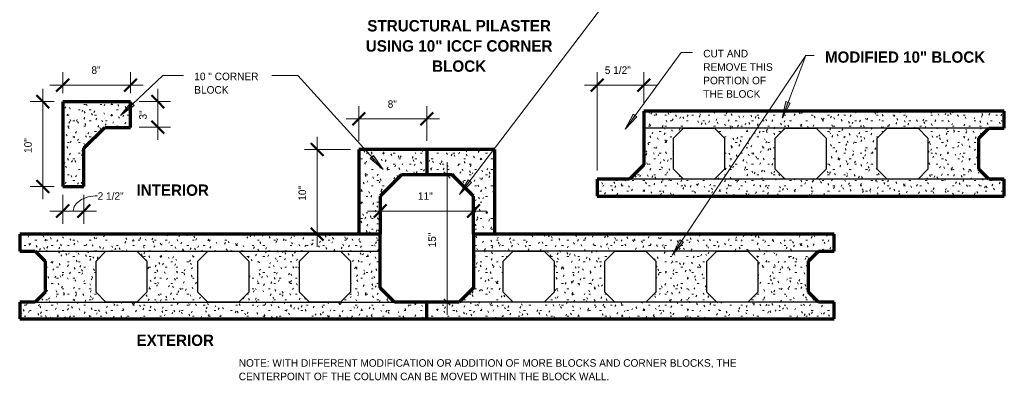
# Model space of a CAD drawing. Header units: inches. Extents: x -145 to -26, y 62 to 187.
# Tile 1 of 2: x -142 to -26, y 62 to 105. Entities that reach past the tile are written whole.
import ezdxf

# ---------------------------------------------------------------- set-up
doc = ezdxf.new("R2010")
doc.units = ezdxf.units.IN
doc.header["$MEASUREMENT"] = 0
doc.layers.add('A-ANNO-DIMS', color=1, linetype='Continuous')
for name, color, linetype, lineweight in [('A-ANNO-DIMS-16', 1, 'Continuous', 9), ('A-ANNO-TEXT', 2, 'Continuous', 9), ('A-DETL', 5, 'Continuous', 70), ('A-DETL-GENF', 3, 'Continuous', 9), ('A-DETL-HLIN', 3, 'Continuous', 70), ('A-DETL-MLIN', 3, 'Continuous', 30)]:
    doc.layers.add(name, color=color, linetype=linetype, lineweight=lineweight)
doc.dimstyles.new('Linear_-_1_16__SBT_1_256_', dxfattribs={"dimscale": 12, "dimtxt": 0.083333, "dimasz": 0.18, "dimexe": 0.125, "dimexo": 0.005208, "dimgap": 0.083333, "dimtad": 1, "dimtoh": 1, "dimdec": 8, "dimzin": 3, "dimdsep": 46, "dimlunit": 4, "dimtxsty": 'Standard', "dimtsz": 0.088388, "dimcen": 0.09, "dimdle": 0.125, "dimazin": 1, "dimtfac": 1, "dimtdec": 8, "dimtmove": 0, "dimatfit": 3, "dimfxl": 0, "dimtvp": 1, "dimtolj": 1, "dimtzin": 0, "dimarcsym": 0})
doc.dimstyles.new('Linear_-_1_16__SBT_INCH_INCREM', dxfattribs={"dimscale": 12, "dimtxt": 0.083333, "dimasz": 0.18, "dimexe": 0.083333, "dimexo": 0.005208, "dimgap": 0.083333, "dimtad": 1, "dimtoh": 1, "dimdec": 0, "dimzin": 1, "dimdsep": 46, "dimlunit": 5, "dimtxsty": 'Standard', "dimtsz": 0.044194, "dimcen": 0.09, "dimdle": 0.125, "dimazin": 0, "dimtfac": 1, "dimtdec": 0, "dimtmove": 0, "dimatfit": 3, "dimfxl": 0, "dimtvp": 1, "dimtolj": 1, "dimtzin": 0, "dimarcsym": 0})
pattern_1 = [(0, (0, 0), (2.56, 0.64), [0.211, -1.709, 0.211, -1.709, -10.24]), (0, (0, 0), (2.56, 0.64), [-3.84, 0.211, -3.629, 0.211, -1.709, -4.48]), (0, (0, 0), (2.56, 0.64), [-9.6, 0.211, -1.069, 0.211, -2.989]), (120, (0.96, 0.32), (-1.8342563, 1.897025), [0.211, -1.709, 0.211, -1.709, -10.24]), (120, (0.96, 0.32), (-1.8342563, 1.897025), [-3.84, 0.211, -3.629, 0.211, -1.709, -4.48]), (120, (0.96, 0.32), (-1.8342563, 1.897025), [-9.6, 0.211, -1.069, 0.211, -2.989]), (240, (1.28, 1.6), (-0.7257437, -2.537025), [0.211, -1.709, 0.211, -1.709, -10.24]), (240, (1.28, 1.6), (-0.7257437, -2.537025), [-3.84, 0.211, -3.629, 0.211, -1.709, -4.48]), (240, (1.28, 1.6), (-0.7257437, -2.537025), [-9.6, 0.211, -1.069, 0.211, -2.989])]

# ---------------------------------------------------------------- blocks, each defined once
blk = doc.blocks.new('DIMBLOCK3-STRUC__ ICCF BLK0')
at = {"layer": 'A-ANNO-DIMS-16'}
for p, q in [((-106.89, 77.91), (-106.89, 90.91)), ((-102.96, 89.41), (-108.39, 89.41)), ((-106.89, 89.41), (-102.96, 89.41)), ((-102.96, 79.41), (-108.39, 79.41)), ((-106.89, 79.41), (-102.96, 79.41))]:
    blk.add_line(p, q, dxfattribs=at)
at = {"layer": 'A-ANNO-DIMS-16', "lineweight": 50}
for p, q in [((-106.89, 89.41), (-107.64, 90.16)), ((-106.89, 89.41), (-106.14, 88.66)), ((-106.89, 79.41), (-107.64, 80.16)), ((-106.89, 79.41), (-106.14, 78.66))]:
    blk.add_line(p, q, dxfattribs=at)
at = {"layer": 'A-ANNO-DIMS-16', "color": 0, "insert": (-109.09, 83.36), "char_height": 0.8894, "width": 2.5143, "attachment_point": 1, "rotation": 90, "line_spacing_factor": 1.070803}
blk.add_mtext('\\fStylus BT|b0|i0|c0|p34|;10"', dxfattribs=at)
blk = doc.blocks.new('DIMBLOCK4-STRUC__ ICCF BLK0')
at = {"layer": 'A-ANNO-DIMS-16'}
for p, q in [((-101.96, 90.41), (-101.96, 94.51)), ((-93.96, 90.41), (-93.96, 94.51)), ((-103.46, 93.01), (-92.46, 93.01)), ((-101.96, 93.01), (-101.96, 90.41)), ((-93.96, 93.01), (-93.96, 90.41))]:
    blk.add_line(p, q, dxfattribs=at)
at = {"layer": 'A-ANNO-DIMS-16', "lineweight": 50}
for p, q in [((-101.96, 93.01), (-102.71, 92.26)), ((-101.96, 93.01), (-101.21, 93.76)), ((-93.96, 93.01), (-94.71, 92.26)), ((-93.96, 93.01), (-93.21, 93.76))]:
    blk.add_line(p, q, dxfattribs=at)
at = {"layer": 'A-ANNO-DIMS-16', "color": 0, "insert": (-98.57, 95.21), "char_height": 0.8894, "width": 1.4667, "attachment_point": 1, "line_spacing_factor": 1.070803}
blk.add_mtext('\\fStylus BT|b0|i0|c0|p34|;8"', dxfattribs=at)
blk = doc.blocks.new('DIMBLOCK11-STRU__ ICCF BLK0')
at = {"layer": 'A-ANNO-DIMS-16'}
for p, q in [((-73.88, 86.91), (-73.88, 98.51)), ((-68.38, 94.91), (-68.38, 98.51)), ((-75.38, 97.01), (-66.88, 97.01)), ((-73.88, 97.01), (-73.88, 86.91)), ((-68.38, 97.01), (-68.38, 94.91))]:
    blk.add_line(p, q, dxfattribs=at)
at = {"layer": 'A-ANNO-DIMS-16', "lineweight": 50}
for p, q in [((-73.88, 97.01), (-73.13, 97.76)), ((-68.38, 97.01), (-67.63, 97.76)), ((-73.88, 97.01), (-74.63, 96.26)), ((-68.38, 97.01), (-69.13, 96.26))]:
    blk.add_line(p, q, dxfattribs=at)
at = {"layer": 'A-ANNO-DIMS-16', "color": 0, "insert": (-72.98, 99.21), "char_height": 0.8894, "width": 4.4381, "attachment_point": 1, "line_spacing_factor": 1.070803}
blk.add_mtext('\\fStylus BT|b0|i0|c0|p34|;5 1/2"', dxfattribs=at)
blk = doc.blocks.new('DIMBLOCK13-STRU__ ICCF BLK0')
at = {"layer": 'A-ANNO-DIMS-16', "lineweight": 50}
for p, q in [((-99.46, 82.15), (-98.71, 82.9)), ((-88.46, 82.15), (-87.71, 82.9)), ((-99.46, 82.15), (-100.21, 81.4)), ((-88.46, 82.15), (-89.21, 81.4))]:
    blk.add_line(p, q, dxfattribs=at)
at = {"layer": 'A-ANNO-DIMS-16'}
for p, q in [((-100.96, 82.15), (-86.96, 82.15)), ((-99.46, 82.21), (-99.46, 80.65)), ((-99.46, 82.15), (-99.46, 82.21)), ((-88.46, 82.21), (-88.46, 80.65)), ((-88.46, 82.15), (-88.46, 82.21))]:
    blk.add_line(p, q, dxfattribs=at)
at = {"layer": 'A-ANNO-DIMS-16', "color": 0, "insert": (-95.01, 84.36), "char_height": 0.8894, "width": 2.5143, "attachment_point": 1, "line_spacing_factor": 1.070803}
blk.add_mtext('\\fStylus BT|b0|i0|c0|p34|;11"', dxfattribs=at)
blk = doc.blocks.new('DIMBLOCK15-STRU__ ICCF BLK0')
at = {"layer": 'A-ANNO-DIMS-16'}
for p, q in [((-91.57, 69.91), (-91.57, 87.91)), ((-91.1, 86.41), (-92.57, 86.41)), ((-91.57, 86.41), (-91.95, 86.79)), ((-91.57, 86.41), (-91.2, 86.04)), ((-91.57, 86.41), (-91.1, 86.41)), ((-91.1, 71.41), (-92.57, 71.41)), ((-91.57, 71.41), (-91.95, 71.79)), ((-91.57, 71.41), (-91.2, 71.04)), ((-91.57, 71.41), (-91.1, 71.41))]:
    blk.add_line(p, q, dxfattribs=at)
at = {"layer": 'A-ANNO-DIMS-16', "color": 0, "insert": (-93.78, 77.86), "char_height": 0.8894, "width": 2.5143, "attachment_point": 1, "rotation": 90, "line_spacing_factor": 1.070803}
blk.add_mtext('\\fStylus BT|b0|i0|c0|p34|;15"', dxfattribs=at)
blk = doc.blocks.new('DIMBLOCK20-STRU__ ICCF BLK0')
at = {"layer": 'A-ANNO-DIMS-16'}
for p, q in [((-136.89, 96.05), (-136.89, 98.51)), ((-128.89, 96.05), (-128.89, 98.51)), ((-138.39, 97.01), (-127.39, 97.01)), ((-136.89, 97.01), (-136.89, 96.05)), ((-128.89, 97.01), (-128.89, 96.05))]:
    blk.add_line(p, q, dxfattribs=at)
at = {"layer": 'A-ANNO-DIMS-16', "lineweight": 50}
for p, q in [((-136.89, 97.01), (-136.14, 97.76)), ((-128.89, 97.01), (-128.14, 97.76)), ((-136.89, 97.01), (-137.64, 96.26)), ((-128.89, 97.01), (-129.64, 96.26))]:
    blk.add_line(p, q, dxfattribs=at)
at = {"layer": 'A-ANNO-DIMS-16', "color": 0, "insert": (-133.5, 99.21), "char_height": 0.8894, "width": 1.4667, "attachment_point": 1, "line_spacing_factor": 1.070803}
blk.add_mtext('\\fStylus BT|b0|i0|c0|p34|;8"', dxfattribs=at)
blk = doc.blocks.new('DIMBLOCK21-STRU__ ICCF BLK0')
at = {"layer": 'A-ANNO-DIMS-16'}
for p, q in [((-139.22, 83.55), (-139.22, 96.55)), ((-137.89, 95.05), (-140.72, 95.05)), ((-139.22, 95.05), (-137.89, 95.05)), ((-137.89, 85.05), (-140.72, 85.05)), ((-139.22, 85.05), (-137.89, 85.05))]:
    blk.add_line(p, q, dxfattribs=at)
at = {"layer": 'A-ANNO-DIMS-16', "lineweight": 50}
for p, q in [((-139.22, 95.05), (-139.97, 95.8)), ((-139.22, 95.05), (-138.47, 94.3)), ((-139.22, 85.05), (-139.97, 85.8)), ((-139.22, 85.05), (-138.47, 84.3))]:
    blk.add_line(p, q, dxfattribs=at)
at = {"layer": 'A-ANNO-DIMS-16', "color": 0, "insert": (-141.43, 89), "char_height": 0.8894, "width": 2.5143, "attachment_point": 1, "rotation": 90, "line_spacing_factor": 1.070803}
blk.add_mtext('\\fStylus BT|b0|i0|c0|p34|;10"', dxfattribs=at)
blk = doc.blocks.new('DIMBLOCK22-STRU__ ICCF BLK0')
at = {"layer": 'A-ANNO-DIMS-16'}
for p, q in [((-136.89, 84.05), (-136.89, 80.65)), ((-136.89, 82.15), (-136.89, 84.05)), ((-134.39, 84.05), (-134.39, 80.65)), ((-134.39, 82.15), (-134.39, 84.05)), ((-138.39, 82.15), (-132.89, 82.15))]:
    blk.add_line(p, q, dxfattribs=at)
at = {"layer": 'A-ANNO-DIMS-16', "lineweight": 50}
for p, q in [((-136.89, 82.15), (-136.14, 82.9)), ((-134.39, 82.15), (-133.64, 82.9)), ((-136.89, 82.15), (-137.64, 81.4)), ((-134.39, 82.15), (-135.14, 81.4))]:
    blk.add_line(p, q, dxfattribs=at)
at = {"layer": 'A-ANNO-DIMS-16'}
blk.add_ellipse((-132.77, 82.15), major_axis=(2.87, 0), ratio=0.625678, start_param=1.570796, end_param=3.141593, dxfattribs=at)
at = {"layer": 'A-ANNO-DIMS-16', "color": 0, "insert": (-132.77, 84.36), "char_height": 0.8894, "width": 4.4381, "attachment_point": 1, "line_spacing_factor": 1.070803}
blk.add_mtext('\\fStylus BT|b0|i0|c0|p34|;2 1/2"', dxfattribs=at)
blk = doc.blocks.new('DIMBLOCK23-STRU__ ICCF BLK0')
at = {"layer": 'A-ANNO-DIMS-16'}
for p, q in [((-125.66, 96.55), (-125.66, 90.55)), ((-127.89, 95.05), (-124.16, 95.05)), ((-125.66, 95.05), (-127.89, 95.05)), ((-127.89, 92.05), (-124.16, 92.05)), ((-125.66, 92.05), (-127.89, 92.05))]:
    blk.add_line(p, q, dxfattribs=at)
at = {"layer": 'A-ANNO-DIMS-16', "lineweight": 50}
for p, q in [((-125.66, 95.05), (-126.41, 95.8)), ((-125.66, 95.05), (-124.91, 94.3)), ((-125.66, 92.05), (-126.41, 92.8)), ((-125.66, 92.05), (-124.91, 91.3))]:
    blk.add_line(p, q, dxfattribs=at)
at = {"layer": 'A-ANNO-DIMS-16', "color": 0, "insert": (-127.87, 92.94), "char_height": 0.8894, "width": 1.4667, "attachment_point": 1, "rotation": 90, "line_spacing_factor": 1.070803}
blk.add_mtext('\\fStylus BT|b0|i0|c0|p34|;3"', dxfattribs=at)

msp = doc.modelspace()

# ---------------------------------------------------------------- hatches: boundary and pattern name
at = {"layer": 'A-ANNO-TEXT'}
for points in [[(-128.44943187, 94.59538378), (-128.81159376, 94.97768843), (-130.08245889, 93.41108978)], [(-51.13046808, 94.88879839), (-51.62276854, 95.07576987), (-52.086713, 93.11258748)], [(-69.20144305, 93.26843101), (-69.62663524, 93.57912328), (-70.5940102, 91.8089495)], [(-100.23829092, 88.69340143), (-100.62825941, 88.33950503), (-99.08922015, 87.03540086)], [(-88.68188751, 85.5163281), (-89.10134545, 85.83471956), (-90.1008281, 84.08247416)], [(-63.70094972, 78.46540667), (-64.13867361, 78.75817942), (-65.03172655, 76.94937153)]]:
    msp.add_hatch(color=7, dxfattribs=at).paths.add_polyline_path(points, flags=0)
at = {"layer": 'A-DETL-GENF'}
h = msp.add_hatch(dxfattribs=at)
h.set_pattern_fill('FP1_1', style=0, pattern_type=2)
h.set_pattern_definition(pattern_1)
h.paths.add_polyline_path([(-128.88835776, 95.04736895), (-136.88835776, 95.04736895), (-136.88835776, 85.04736895), (-134.38835776, 85.04736895), (-134.38835776, 89.54736895), (-131.92407204, 92.01165466), (-128.88835776, 92.01165466)], flags=0)
h = msp.add_hatch(dxfattribs=at)
h.set_pattern_fill('FP1_1', style=0, pattern_type=2)
h.set_pattern_definition(pattern_1)
h.paths.add_polyline_path([(-68.3835655, 93.90902981), (-68.3835655, 87.58060269), (-70.05513837, 85.90902981), (-73.88246149, 85.90902981), (-73.88246149, 83.90902981), (-25.88246149, 83.90902981), (-25.88246149, 85.90902981), (-27.71088862, 85.90902981), (-28.88246149, 87.08060269), (-28.88246149, 90.73745694), (-27.71088862, 91.90902981), (-25.88246149, 91.90902981), (-25.88246149, 93.90902981)], flags=0)
h.paths.add_polyline_path([(-36.05403437, 91.90902981), (-34.88246149, 90.73745694), (-34.88246149, 87.08060269), (-36.05403437, 85.90902981), (-39.71088862, 85.90902981), (-40.88246149, 87.08060269), (-40.88246149, 90.73745694), (-39.71088862, 91.90902981)], flags=0)
h.paths.add_polyline_path([(-48.05403437, 91.90902981), (-46.88246149, 90.73745694), (-46.88246149, 87.08060269), (-48.05403437, 85.90902981), (-51.71088862, 85.90902981), (-52.88246149, 87.08060269), (-52.88246149, 90.73745694), (-51.71088862, 91.90902981)], flags=0)
h.paths.add_polyline_path([(-60.05403437, 91.90902981), (-58.88246149, 90.73745694), (-58.88246149, 87.08060269), (-60.05403437, 85.90902981), (-63.71088862, 85.90902981), (-64.88246149, 87.08060269), (-64.88246149, 90.73745694), (-63.71088862, 91.90902981)], flags=0)
h = msp.add_hatch(dxfattribs=at)
h.set_pattern_fill('FP1_1', style=0, pattern_type=2)
h.set_pattern_definition(pattern_1)
h.paths.add_polyline_path([(-93.95781477, 89.41208535), (-101.95781477, 89.41208535), (-101.95781477, 79.41208535), (-99.45781477, 79.41208535), (-99.45781477, 83.91208535), (-96.99352906, 86.37637107), (-96.95781477, 86.41208535), (-93.95781477, 86.41208535)], flags=0)
h = msp.add_hatch(dxfattribs=at)
h.set_pattern_fill('FP1_1', style=0, pattern_type=2)
h.set_pattern_definition(pattern_1)
h.paths.add_polyline_path([(-90.92210049, 86.37637107), (-88.45781477, 83.91208535), (-88.45781477, 79.41208535), (-85.95781477, 79.41208535), (-85.95781477, 89.41208535), (-93.95781477, 89.41208535), (-93.95781477, 86.41208535), (-90.95781477, 86.41208535)], flags=0)
h = msp.add_hatch(dxfattribs=at)
h.set_pattern_fill('FP1_1', style=0, pattern_type=2)
h.set_pattern_definition(pattern_1)
h.paths.add_polyline_path([(-99.45560677, 79.41208535), (-141.95671077, 79.41208535), (-141.95671077, 77.41208535), (-140.12828365, 77.41208535), (-138.95671077, 76.24051248), (-138.95671077, 72.58365823), (-140.12828365, 71.41208535), (-141.95671077, 71.41208535), (-141.95671077, 69.41208535), (-93.95671077, 69.41208535), (-93.95671077, 71.41208535), (-97.78403389, 71.41208535), (-99.45560677, 73.08365823)], flags=0)
h.paths.add_polyline_path([(-131.7851379, 77.41208535), (-128.12828365, 77.41208535), (-126.95671077, 76.24051248), (-126.95671077, 72.58365823), (-128.12828365, 71.41208535), (-131.7851379, 71.41208535), (-132.95671077, 72.58365823), (-132.95671077, 76.24051248)], flags=0)
h.paths.add_polyline_path([(-119.7851379, 77.41208535), (-116.12828365, 77.41208535), (-114.95671077, 76.24051248), (-114.95671077, 72.58365823), (-116.12828365, 71.41208535), (-119.7851379, 71.41208535), (-120.95671077, 72.58365823), (-120.95671077, 76.24051248)], flags=0)
h.paths.add_polyline_path([(-107.7851379, 77.41208535), (-104.12828365, 77.41208535), (-102.95671077, 76.24051248), (-102.95671077, 72.58365823), (-104.12828365, 71.41208535), (-107.7851379, 71.41208535), (-108.95671077, 72.58365823), (-108.95671077, 76.24051248)], flags=0)
h = msp.add_hatch(dxfattribs=at)
h.set_pattern_fill('FP1_1', style=0, pattern_type=2)
h.set_pattern_definition(pattern_1)
h.paths.add_polyline_path([(-88.45781477, 79.41208535), (-88.45781477, 73.08365823), (-90.12938765, 71.41208535), (-93.95671077, 71.41208535), (-93.95671077, 69.41208535), (-45.95671077, 69.41208535), (-45.95671077, 71.41208535), (-47.7851379, 71.41208535), (-48.95671077, 72.58365823), (-48.95671077, 76.24051248), (-47.7851379, 77.41208535), (-45.95671077, 77.41208535), (-45.95671077, 79.41208535)], flags=0)
h.paths.add_polyline_path([(-56.12828365, 77.41208535), (-54.95671077, 76.24051248), (-54.95671077, 72.58365823), (-56.12828365, 71.41208535), (-59.7851379, 71.41208535), (-60.95671077, 72.58365823), (-60.95671077, 76.24051248), (-59.7851379, 77.41208535)], flags=0)
h.paths.add_polyline_path([(-68.12828365, 77.41208535), (-66.95671077, 76.24051248), (-66.95671077, 72.58365823), (-68.12828365, 71.41208535), (-71.7851379, 71.41208535), (-72.95671077, 72.58365823), (-72.95671077, 76.24051248), (-71.7851379, 77.41208535)], flags=0)
h.paths.add_polyline_path([(-80.12828365, 77.41208535), (-78.95671077, 76.24051248), (-78.95671077, 72.58365823), (-80.12828365, 71.41208535), (-83.7851379, 71.41208535), (-84.95671077, 72.58365823), (-84.95671077, 76.24051248), (-83.7851379, 77.41208535)], flags=0)

# ---------------------------------------------------------------- linework, layer by layer
at = {"layer": 'A-ANNO-TEXT', "color": 7}
for p, q in [((-90.1008281, 84.08247416), (-69.97253633, 110.60005632)), ((-70.5940102, 91.8089495), (-63.99067809, 100.84581804)), ((-65.03172655, 76.94937153), (-49.28262559, 100.49581804)), ((-63.99067809, 100.84581804), (-62.65329437, 100.84581804)), ((-52.086713, 93.11258748), (-49.28262559, 100.49581804)), ((-49.28262559, 100.49581804), (-48.30787945, 100.49581804)), ((-49.28262559, 100.49581804), (-48.30787945, 100.49581804)), ((-130.08245889, 93.41108978), (-125.07744267, 98.15240302)), ((-125.07744267, 98.15240302), (-122.65329437, 98.15240302)), ((-110.77894477, 98.15240302), (-112.22329437, 98.15240302)), ((-109.17789961, 98.15240302), (-110.77894477, 98.15240302)), ((-99.08922015, 87.03540086), (-109.17789961, 98.15240302)), ((-128.81159376, 94.97768843), (-130.08245889, 93.41108978)), ((-130.08245889, 93.41108978), (-128.44943187, 94.59538378)), ((-128.44943187, 94.59538378), (-128.81159376, 94.97768843)), ((-51.62276854, 95.07576987), (-52.086713, 93.11258748)), ((-52.086713, 93.11258748), (-51.13046808, 94.88879839)), ((-51.13046808, 94.88879839), (-51.62276854, 95.07576987)), ((-69.62663524, 93.57912328), (-70.5940102, 91.8089495)), ((-70.5940102, 91.8089495), (-69.20144305, 93.26843101)), ((-69.20144305, 93.26843101), (-69.62663524, 93.57912328)), ((-100.23829092, 88.69340143), (-100.62825941, 88.33950503)), ((-100.62825941, 88.33950503), (-99.08922015, 87.03540086)), ((-99.08922015, 87.03540086), (-100.23829092, 88.69340143)), ((-89.10134545, 85.83471956), (-90.1008281, 84.08247416)), ((-90.1008281, 84.08247416), (-88.68188751, 85.5163281)), ((-88.68188751, 85.5163281), (-89.10134545, 85.83471956)), ((-64.13867361, 78.75817942), (-65.03172655, 76.94937153)), ((-65.03172655, 76.94937153), (-63.70094972, 78.46540667)), ((-63.70094972, 78.46540667), (-64.13867361, 78.75817942))]:
    msp.add_line(p, q, dxfattribs=at)
at = {"layer": 'A-DETL'}
for p, q in [((-68.3835655, 93.90902981), (-68.3835655, 87.58060269)), ((-28.88246149, 90.73745694), (-27.71088862, 91.90902981)), ((-27.71088862, 91.90902981), (-25.88246149, 91.90902981)), ((-28.88246149, 87.08060269), (-28.88246149, 90.73745694)), ((-68.3835655, 87.58060269), (-70.05513837, 85.90902981)), ((-27.71088862, 85.90902981), (-28.88246149, 87.08060269)), ((-70.05513837, 85.90902981), (-73.88246149, 85.90902981)), ((-25.88246149, 85.90902981), (-27.71088862, 85.90902981)), ((-99.45781477, 83.91208535), (-99.45781477, 79.41208535)), ((-88.45781477, 79.41208535), (-88.45781477, 83.91208535)), ((-99.45560677, 73.08365823), (-99.45560677, 79.41208535)), ((-88.45781477, 79.41208535), (-88.45781477, 73.08365823)), ((-141.95671077, 77.41208535), (-140.12828365, 77.41208535)), ((-140.12828365, 77.41208535), (-138.95671077, 76.24051248)), ((-48.95671077, 76.24051248), (-47.7851379, 77.41208535)), ((-47.7851379, 77.41208535), (-45.95671077, 77.41208535)), ((-138.95671077, 76.24051248), (-138.95671077, 72.58365823)), ((-48.95671077, 72.58365823), (-48.95671077, 76.24051248)), ((-138.95671077, 72.58365823), (-140.12828365, 71.41208535)), ((-97.78403389, 71.41208535), (-99.45560677, 73.08365823)), ((-88.45781477, 73.08365823), (-90.12938765, 71.41208535)), ((-47.7851379, 71.41208535), (-48.95671077, 72.58365823)), ((-140.12828365, 71.41208535), (-141.95671077, 71.41208535)), ((-93.95671077, 71.41208535), (-97.78403389, 71.41208535)), ((-90.12938765, 71.41208535), (-93.95671077, 71.41208535)), ((-45.95671077, 71.41208535), (-47.7851379, 71.41208535))]:
    msp.add_line(p, q, dxfattribs=at)
at = {"layer": 'A-DETL', "lineweight": 30}
for p, q in [((-64.88246149, 90.73745694), (-63.71088862, 91.90902981)), ((-63.71088862, 91.90902981), (-60.05403437, 91.90902981)), ((-60.05403437, 91.90902981), (-58.88246149, 90.73745694)), ((-52.88246149, 90.73745694), (-51.71088862, 91.90902981)), ((-51.71088862, 91.90902981), (-48.05403437, 91.90902981)), ((-48.05403437, 91.90902981), (-46.88246149, 90.73745694)), ((-40.88246149, 90.73745694), (-39.71088862, 91.90902981)), ((-39.71088862, 91.90902981), (-36.05403437, 91.90902981)), ((-36.05403437, 91.90902981), (-34.88246149, 90.73745694)), ((-64.88246149, 87.08060269), (-64.88246149, 90.73745694)), ((-58.88246149, 90.73745694), (-58.88246149, 87.08060269)), ((-52.88246149, 87.08060269), (-52.88246149, 90.73745694)), ((-46.88246149, 90.73745694), (-46.88246149, 87.08060269)), ((-40.88246149, 87.08060269), (-40.88246149, 90.73745694)), ((-34.88246149, 90.73745694), (-34.88246149, 87.08060269)), ((-63.71088862, 85.90902981), (-64.88246149, 87.08060269)), ((-58.88246149, 87.08060269), (-60.05403437, 85.90902981)), ((-51.71088862, 85.90902981), (-52.88246149, 87.08060269)), ((-46.88246149, 87.08060269), (-48.05403437, 85.90902981)), ((-39.71088862, 85.90902981), (-40.88246149, 87.08060269)), ((-34.88246149, 87.08060269), (-36.05403437, 85.90902981)), ((-60.05403437, 85.90902981), (-63.71088862, 85.90902981)), ((-48.05403437, 85.90902981), (-51.71088862, 85.90902981)), ((-36.05403437, 85.90902981), (-39.71088862, 85.90902981)), ((-132.95671077, 76.24051248), (-131.7851379, 77.41208535)), ((-131.7851379, 77.41208535), (-128.12828365, 77.41208535)), ((-128.12828365, 77.41208535), (-126.95671077, 76.24051248)), ((-120.95671077, 76.24051248), (-119.7851379, 77.41208535)), ((-119.7851379, 77.41208535), (-116.12828365, 77.41208535)), ((-116.12828365, 77.41208535), (-114.95671077, 76.24051248)), ((-108.95671077, 76.24051248), (-107.7851379, 77.41208535)), ((-107.7851379, 77.41208535), (-104.12828365, 77.41208535)), ((-104.12828365, 77.41208535), (-102.95671077, 76.24051248)), ((-84.95671077, 76.24051248), (-83.7851379, 77.41208535)), ((-83.7851379, 77.41208535), (-80.12828365, 77.41208535)), ((-80.12828365, 77.41208535), (-78.95671077, 76.24051248)), ((-72.95671077, 76.24051248), (-71.7851379, 77.41208535)), ((-71.7851379, 77.41208535), (-68.12828365, 77.41208535)), ((-68.12828365, 77.41208535), (-66.95671077, 76.24051248)), ((-60.95671077, 76.24051248), (-59.7851379, 77.41208535)), ((-59.7851379, 77.41208535), (-56.12828365, 77.41208535)), ((-56.12828365, 77.41208535), (-54.95671077, 76.24051248)), ((-132.95671077, 72.58365823), (-132.95671077, 76.24051248)), ((-126.95671077, 76.24051248), (-126.95671077, 72.58365823)), ((-120.95671077, 72.58365823), (-120.95671077, 76.24051248)), ((-114.95671077, 76.24051248), (-114.95671077, 72.58365823)), ((-108.95671077, 72.58365823), (-108.95671077, 76.24051248)), ((-102.95671077, 76.24051248), (-102.95671077, 72.58365823)), ((-84.95671077, 72.58365823), (-84.95671077, 76.24051248)), ((-78.95671077, 76.24051248), (-78.95671077, 72.58365823)), ((-72.95671077, 72.58365823), (-72.95671077, 76.24051248)), ((-66.95671077, 76.24051248), (-66.95671077, 72.58365823)), ((-60.95671077, 72.58365823), (-60.95671077, 76.24051248)), ((-54.95671077, 76.24051248), (-54.95671077, 72.58365823)), ((-131.7851379, 71.41208535), (-132.95671077, 72.58365823)), ((-126.95671077, 72.58365823), (-128.12828365, 71.41208535)), ((-119.7851379, 71.41208535), (-120.95671077, 72.58365823)), ((-114.95671077, 72.58365823), (-116.12828365, 71.41208535)), ((-107.7851379, 71.41208535), (-108.95671077, 72.58365823)), ((-102.95671077, 72.58365823), (-104.12828365, 71.41208535)), ((-83.7851379, 71.41208535), (-84.95671077, 72.58365823)), ((-78.95671077, 72.58365823), (-80.12828365, 71.41208535)), ((-71.7851379, 71.41208535), (-72.95671077, 72.58365823)), ((-66.95671077, 72.58365823), (-68.12828365, 71.41208535)), ((-59.7851379, 71.41208535), (-60.95671077, 72.58365823)), ((-54.95671077, 72.58365823), (-56.12828365, 71.41208535)), ((-128.12828365, 71.41208535), (-131.7851379, 71.41208535)), ((-116.12828365, 71.41208535), (-119.7851379, 71.41208535)), ((-104.12828365, 71.41208535), (-107.7851379, 71.41208535)), ((-80.12828365, 71.41208535), (-83.7851379, 71.41208535)), ((-68.12828365, 71.41208535), (-71.7851379, 71.41208535)), ((-56.12828365, 71.41208535), (-59.7851379, 71.41208535))]:
    msp.add_line(p, q, dxfattribs=at)
at = {"layer": 'A-DETL-HLIN'}
for p, q in [((-128.88835776, 95.04736895), (-136.88835776, 95.04736895)), ((-136.88835776, 95.04736895), (-136.88835776, 85.04736895)), ((-128.88835776, 92.01165466), (-128.88835776, 95.04736895)), ((-25.88246149, 93.90902981), (-68.3835655, 93.90902981)), ((-25.88246149, 91.90902981), (-25.88246149, 93.90902981)), ((-134.38835776, 89.54736895), (-131.92407204, 92.01165466)), ((-131.92407204, 92.01165466), (-128.88835776, 92.01165466)), ((-134.38835776, 85.04736895), (-134.38835776, 89.54736895)), ((-93.95781477, 89.41208535), (-101.95781477, 89.41208535)), ((-101.95781477, 89.41208535), (-101.95781477, 79.41208535)), ((-93.95781477, 89.41208535), (-93.95781477, 86.41208535)), ((-85.95781477, 89.41208535), (-93.95781477, 89.41208535)), ((-85.95781477, 79.41208535), (-85.95781477, 89.41208535)), ((-96.95781477, 86.41208535), (-99.45781477, 83.91208535)), ((-90.95781477, 86.41208535), (-96.95781477, 86.41208535)), ((-88.45781477, 83.91208535), (-90.95781477, 86.41208535)), ((-73.88246149, 85.90902981), (-73.88246149, 83.90902981)), ((-25.88246149, 83.90902981), (-25.88246149, 85.90902981)), ((-136.88835776, 85.04736895), (-134.38835776, 85.04736895)), ((-73.88246149, 83.90902981), (-25.88246149, 83.90902981)), ((-99.45560677, 79.41208535), (-141.95671077, 79.41208535)), ((-141.95671077, 79.41208535), (-141.95671077, 77.41208535)), ((-45.95671077, 79.41208535), (-88.45781477, 79.41208535)), ((-45.95671077, 77.41208535), (-45.95671077, 79.41208535)), ((-141.95671077, 71.41208535), (-141.95671077, 69.41208535)), ((-93.95671077, 69.41208535), (-93.95671077, 71.41208535)), ((-45.95671077, 69.41208535), (-45.95671077, 71.41208535)), ((-141.95671077, 69.41208535), (-93.95671077, 69.41208535)), ((-93.95671077, 69.41208535), (-45.95671077, 69.41208535))]:
    msp.add_line(p, q, dxfattribs=at)
at = {"layer": 'A-DETL-MLIN'}
for p, q in [((-25.88246149, 91.90902981), (-68.3835655, 91.90902981)), ((-25.88246149, 85.90902981), (-73.88246149, 85.90902981)), ((-141.95671077, 77.41208535), (-99.45560677, 77.41208535)), ((-45.95671077, 77.41208535), (-88.45781477, 77.41208535)), ((-141.95671077, 71.41208535), (-93.95671077, 71.41208535)), ((-45.95671077, 71.41208535), (-93.95671077, 71.41208535))]:
    msp.add_line(p, q, dxfattribs=at)

# ---------------------------------------------------------------- texts
at = {"layer": 'A-ANNO-TEXT', "color": 7}
for s, insert, char_height, width, attachment_point, line_spacing_factor in [('\\fStylus BT|b1|i0|c0|p34|;STRUCTURAL PILASTER\\PUSING 10" ICCF CORNER\\PBLOCK', (-90.15500343, 104.676972), 1.3434579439, 26.982, 2, 1.063354), ('\\fStylus BT|b0|i0|c0|p34|;CUT AND\\PREMOVE THIS\\PPORTION OF\\PTHE BLOCK', (-61.37329437, 101.16538487), 0.8894080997, 9.828, 1, 1.070803), ('\\fStylus BT|b1|i0|c0|p34|;MODIFIED 10" BLOCK', (-47.02787945, 100.97516828), 1.3341121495, 23.346, 1, 1.070803), ('\\fStylus BT|b0|i0|c0|p34|;10 " CORNER\\PBLOCK', (-121.37329437, 98.47196985), 0.8894080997, 9.444, 1, 1.070803), ('\\fStylus BT|b1|i0|c0|p34|;INTERIOR', (-128.1788086, 85.27693492), 1.3341121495, 9.846, 1, 1.070803), ('\\fStylus BT|b1|i0|c0|p34|;EXTERIOR', (-128.1788086, 67.56322058), 1.3341121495, 10.206, 1, 1.070803), ('\\fStylus BT|b0|i0|c0|p34|;NOTE: WITH DIFFERENT MODIFICATION OR ADDITION OF MORE BLOCKS AND CORNER BLOCKS, THE\\PCENTERPOINT OF THE COLUMN CAN BE MOVED WITHIN THE BLOCK WALL.', (-116.13201836, 64.66754267), 0.88940809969, 70.776, 1, 1.070803)]:
    msp.add_mtext(s, dxfattribs=dict(at, insert=insert, char_height=char_height, width=width, attachment_point=attachment_point, line_spacing_factor=line_spacing_factor))

# ---------------------------------------------------------------- dimensions: what is measured, and where the dimension line sits
at = {"layer": 'A-ANNO-DIMS', "lineweight": 9}
for base, p1, p2, picture, middle in [((-128.8883577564, 97.0065352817), (-136.8883577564, 95.0473689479), (-128.8883577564, 95.0473689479), 'DIMBLOCK20-STRU__ ICCF BLK0', (-132.8883577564, 98.5065352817)), ((-68.3835654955, 97.0065352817), (-73.8824614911, 85.9090298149), (-68.3835654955, 93.9090298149), 'DIMBLOCK11-STRU__ ICCF BLK0', (-71.1330134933, 99.1732019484)), ((-93.9578147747, 93.0065352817), (-101.9578147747, 89.4120853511), (-93.9578147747, 89.4120853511), 'DIMBLOCK4-STRUC__ ICCF BLK0', (-97.9578147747, 94.5065352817)), ((-134.38835776, 82.1488541), (-136.88835776, 85.04736895), (-134.38835776, 85.04736895), 'DIMBLOCK22-STRU__ ICCF BLK0', (-130.10037075, 84.31552077)), ((-88.4578147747, 82.1488541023), (-99.4578147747, 83.2095142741), (-88.4578147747, 83.2095142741), 'DIMBLOCK13-STRU__ ICCF BLK0', (-93.9578147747, 83.6488541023))]:
    dim = msp.add_linear_dim(base=base, p1=p1, p2=p2, dimstyle='Linear_-_1_16__SBT_1_256_', dxfattribs=at)
    dim.commit()
    dim.dimension.update_dxf_attribs({"geometry": picture, "text_midpoint": middle})
for base, p1, p2, dimstyle, picture, middle in [((-139.2187007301, 95.0473689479), (-136.8883577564, 85.0473689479), (-136.8883577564, 95.0473689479), 'Linear_-_1_16__SBT_1_256_', 'DIMBLOCK21-STRU__ ICCF BLK0', (-140.7187007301, 90.0473689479)), ((-125.66439456, 92.04736895), (-128.88835776, 95.04736895), (-128.88835776, 92.04736895), 'Linear_-_1_16__SBT_1_256_', 'DIMBLOCK23-STRU__ ICCF BLK0', (-127.33106123, 91.4260486)), ((-106.8875532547, 89.4120853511), (-101.9578147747, 79.4120853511), (-101.9578147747, 89.4120853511), 'Linear_-_1_16__SBT_1_256_', 'DIMBLOCK3-STRUC__ ICCF BLK0', (-108.3875532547, 84.4120853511)), ((-91.57273938, 86.41208535), (-92.10306947, 71.41208535), (-92.10306947, 86.41208535), 'Linear_-_1_16__SBT_INCH_INCREM', 'DIMBLOCK15-STRU__ ICCF BLK0', (-93.07273938, 78.91208535))]:
    dim = msp.add_linear_dim(base=base, p1=p1, p2=p2, angle=90, dimstyle=dimstyle, dxfattribs=at)
    dim.commit()
    dim.dimension.update_dxf_attribs({"geometry": picture, "text_midpoint": middle})

doc.saveas('drawing.dxf')
